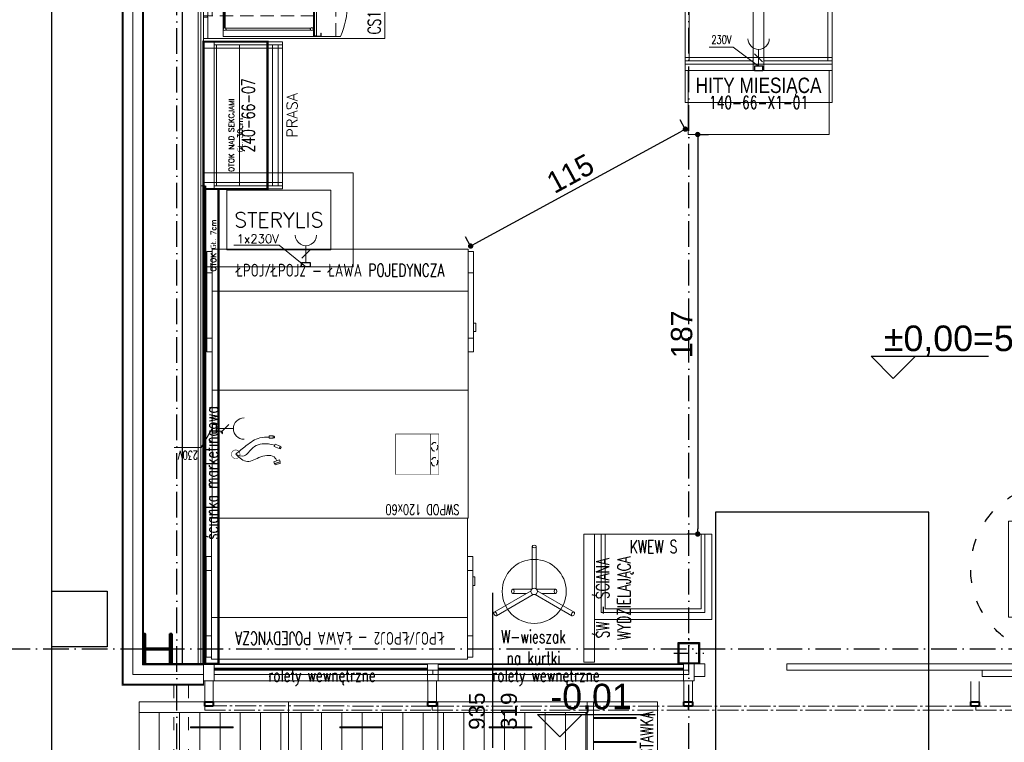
# Model space of a CAD drawing. Header units: metres. Extents: x 5541655 to 5588333, y 5589641 to 5627331.
# Tile 5 of 57: x 5584916 to 5585378, y 5625329 to 5625668. Entities that reach past the tile are written whole.
import ezdxf
from ezdxf.enums import TextEntityAlignment as Align

# ---------------------------------------------------------------- set-up
doc = ezdxf.new("R2010")
doc.units = ezdxf.units.M
doc.header["$MEASUREMENT"] = 0
for name, pattern in [('ACAD_ISO03W100', [30, 12, -18]), ('ACAD_ISO10W100', [18, 12, -3, 0, -3]), ('AM_DIN_G_W050', [13.75, 9.75, -1.5, 1, -1.5]), ('DASH', [0.75, 0.5, -0.25]), ('DASHED', [19.05, 12.7, -6.35]), ('Kropki i Kreski', [6.702778, 3.527778, -1.763889, 0, -1.411111])]:
    doc.linetypes.add(name, pattern=pattern)
doc.layers.get('0').update_dxf_attribs({"linetype": 'CONTINUOUS', "lineweight": 18})
doc.layers.get('Defpoints').update_dxf_attribs({"linetype": 'CONTINUOUS'})
for name, color, linetype in [('2D- Siatka Modularna', 7, 'ACAD_ISO10W100'), ('Budowlane - Chodnik', 7, 'CONTINUOUS'), ('Budowlane - Sciany Wew', 7, 'CONTINUOUS'), ('Konstrukcja - Fundamenty', 7, 'CONTINUOUS'), ('struktura', 7, 'CONTINUOUS'), ('Wymiarowanie - Poziomy', 172, 'CONTINUOUS'), ('wypelnienia wielobokow', 7, 'CONTINUOUS'), ('znaczniki drzwi', 7, 'CONTINUOUS'), ('Ściany', 51, 'CONTINUOUS')]:
    doc.layers.add(name, color=color, linetype=linetype)
for name, color, linetype, lineweight in [('_E+E_ŻALUZJE', 34, 'AM_DIN_G_W050', 18), ('a___cienka___0.15', 10, 'CONTINUOUS', 15), ('a___ocieplenie', 214, 'BATTING', 5), ('drzwi', 30, 'CONTINUOUS', 20), ('Instalacje elektryczne', 1, 'CONTINUOUS', 20), ('Instalacje Wod-Kan', 92, 'CONTINUOUS', 35), ('MDCP', 7, 'CONTINUOUS', 18), ('MEBLE PKN', 150, 'CONTINUOUS', 20), ('WYMIARY WEW', 251, 'CONTINUOUS', 13)]:
    doc.layers.add(name, color=color, linetype=linetype, lineweight=lineweight)
doc.layers.add('a___przekrojowa___0.5', color=7, linetype='CONTINUOUS', lineweight=50, true_color=0x000000)
doc.layers.add('Otok szary', color=7, linetype='CONTINUOUS', true_color=0x7d7d7d)
doc.styles.add('cebart', font='isocpeur.ttf', dxfattribs={"width": 0.7, "oblique": 15, "height": 10})
doc.styles.add('GENERATED_STYLE_2', font='arial.ttf')
doc.styles.add('JACEK_07', font='SIMPLEX.SHX', dxfattribs={"width": 0.7})
doc.styles.add('PL_D50', font='GOTHIC.TTF', dxfattribs={"height": 10})
doc.styles.add('RomanS', font='romans.shx')
doc.styles.get("Standard").update_dxf_attribs({"font": 'simplex.shx'})
doc.linetypes.add('BATTING', pattern='A,0.0001,-0.1,[134,ltypeshp.shx,S=0.1,R=0,X=-0.1,Y=0],-0.2,[134,ltypeshp.shx,S=0.1,R=180,X=0.1,Y=0],-0.1', length=0.4001)
doc.dimstyles.new('PLANCO D50', dxfattribs={"dimscale": 0.5, "dimtxt": 10, "dimasz": 5, "dimexe": 10, "dimexo": 15, "dimgap": 5, "dimtad": 1, "dimdec": 0, "dimrnd": 0.5, "dimzin": 12, "dimtxsty": 'PL_D50', "dimblk": 'DOT', "dimcen": 1.25, "dimadec": 0, "dimazin": 0, "dimtfac": 1, "dimtdec": 0, "dimtmove": 1, "dimatfit": 3, "dimldrblk": 'DOT', "dimfxl": 10, "dimfxlon": 1, "dimarcsym": 0})

# ---------------------------------------------------------------- blocks, each defined once
blk = doc.blocks.new('ENP700')
h = blk.add_hatch()
h.set_pattern_fill('ANSI31', color=256, scale=3, angle=225, style=0)
h.set_pattern_definition([(270, (-26577.043, -10404.258), (9.525, -2e-15), [])])
h.paths.add_polyline_path([(70, -57.23), (70, -4.93), (0, -4.93), (0, -57.23)])
for p, q in [((0, -5), (70, -5)), ((0, -57.3), (70, -57.3))]:
    blk.add_line(p, q)
for points in [[(0, -60), (70, -60), (70, 0), (0, 0)], [(24.2, -12.27), (44.2, -12.27), (44.2, -11.77), (24.2, -11.77)]]:
    blk.add_lwpolyline(points, close=True)
at = {"color": 242, "insert": (57.54, -52.21, 0), "char_height": 6, "width": 78.7969, "attachment_point": 5, "style": 'JACEK_07'}
blk.add_mtext('ENP700', dxfattribs=at)
blk = doc.blocks.new('*U284')
blk.add_blockref('ENP700', (0, 0))
blk = doc.blocks.new('dostawka')
blk.add_lwpolyline([(5089.48, 921.44), (5059.48, 921.44), (5059.48, 981.44), (5089.48, 981.44)])
for points in [[(5092.48, 981.44), (5089.48, 981.44), (5089.48, 921.44), (5092.48, 921.44)], [(5069.48, 972.72), (5089.48, 972.72), (5089.48, 972.22), (5069.48, 972.22)], [(5069.48, 961.98), (5089.48, 961.98), (5089.48, 961.48), (5069.48, 961.48)], [(5069.48, 951.23), (5089.48, 951.23), (5089.48, 950.73), (5069.48, 950.73)], [(5069.48, 940.49), (5089.48, 940.49), (5089.48, 939.99), (5069.48, 939.99)], [(5069.48, 929.26), (5089.48, 929.26), (5089.48, 928.76), (5069.48, 928.76)]]:
    blk.add_lwpolyline(points, close=True)
at = {"color": 242, "insert": (5064.45, 940.32, 0), "char_height": 6, "width": 78.7969, "attachment_point": 5, "rotation": 270, "style": 'JACEK_07'}
blk.add_mtext('DOSTAWKA', dxfattribs=at)
blk = doc.blocks.new('*U285')
at = {"linetype": 'Continuous'}
blk.add_blockref('dostawka', (-5092.48, -981.44), dxfattribs=at)
blk = doc.blocks.new('kubki-z g góry')
for points in [[(6.17, 0), (4.79, -5.28), (3.48, -5.28), (2.17, -5.28), (0.79, 0)], [(24.71, 0), (23.02, -11.36), (20.47, -11.36), (17.93, -11.36), (16.24, 0)], [(43.44, 0), (41.52, -12.86), (37.98, -12.86), (34.44, -12.86), (32.52, 0)]]:
    blk.add_lwpolyline(points)
blk = doc.blocks.new('gn-230')
at = {"layer": 'Instalacje elektryczne'}
for p, q in [((-4, 0), (-19.8, 0)), ((-15.65, -3.75), (-8.15, 3.75))]:
    blk.add_line(p, q, dxfattribs=at)
at = {"layer": 'Instalacje elektryczne', "lineweight": 30}
blk.add_lwpolyline([(-4, -4), (0, -4), (0, 4), (-4, 4)], close=True, dxfattribs=at)
at = {"layer": 'Instalacje elektryczne'}
blk.add_arc((-29.8, 0), 10, 270, 90, dxfattribs=at)
blk = doc.blocks.new('Woda_zimna')
blk.add_hatch(color=256).paths.add_polyline_path([(0, 3.75, -0.414214), (3.75, 0), (-3.75, 0, -0.414214)])
for p, q in [((0, -7.5), (0, 7.5)), ((7.5, 0), (-7.5, 0))]:
    blk.add_line(p, q)
blk.add_circle((0, 0), 3.75)
blk = doc.blocks.new('Odplyw_wody')
blk.add_hatch(color=256).paths.add_polyline_path([(0, 3.75, -1), (0, -3.75, -1)])
for p, q in [((0, -7.5), (0, 7.5)), ((7.5, 0), (-7.5, 0))]:
    blk.add_line(p, q)
blk.add_circle((0, 0), 3.75)
blk = doc.blocks.new('K-400')
at = {"layer": 'Instalacje elektryczne'}
h = blk.add_hatch(color=256, dxfattribs=at)
h.paths.add_polyline_path([(34.29, 29.72), (40.76, 40.76), (33.87, 33.87)])
h.paths.add_polyline_path([(40.76, 40.76), (29.72, 34.29), (33.87, 33.87)])
blk.add_hatch(color=256, dxfattribs=at).paths.add_polyline_path([(3.96, 0, 1), (-3.96, 0, 1)])
for p, q in [((0, 0), (40.76, 40.76)), ((40.76, 40.76), (29.72, 34.29)), ((40.76, 40.76), (34.29, 29.72)), ((19.83, 30.44), (19.83, 19.83)), ((23.56, 34.17), (23.56, 23.56)), ((29.72, 34.29), (33.87, 33.87)), ((34.29, 29.72), (33.87, 33.87)), ((8.65, 19.26), (8.65, 8.65)), ((12.38, 22.99), (12.38, 12.38)), ((16.11, 26.71), (16.11, 16.11))]:
    blk.add_line(p, q, dxfattribs=at)
blk.add_circle((0, 0), 3.96, dxfattribs=at)
at = {"layer": 'Instalacje elektryczne', "style": 'cebart', "oblique": 15, "width": 0.7}
blk.add_text('400V', height=8, rotation=225, dxfattribs=at).set_placement((30.91, 28.38))
blk = doc.blocks.new('FRANKE Spectra VETRO S V')
for p, q in [((0, 0), (30, 0)), ((0, -423), (0, 0)), ((30, -1.3), (30, 0)), ((30, 0), (38, 0)), ((38, 0), (262, 0)), ((38, 0), (38, -1.3)), ((262, -1.3), (262, 0)), ((262, 0), (270, 0)), ((270, 0), (300, 0)), ((270, 0), (270, -1.3)), ((300, 0), (300, -423)), ((30, -23.8), (30, -12.7)), ((38, -12.7), (38, -17.9)), ((259.5, -4.5), (40.5, -4.5)), ((40.5, -9.5), (259.5, -9.5)), ((262, -17.9), (262, -12.7)), ((270, -12.7), (270, -23.8)), ((16, -276), (16, -56)), ((104, -56), (104, -276)), ((106, -276), (106, -56)), ((194, -56), (194, -276)), ((196, -276), (196, -56)), ((284, -56), (284, -276)), ((82.2, -162.5), (37.8, -162.5)), ((37.8, -169.5), (82.2, -169.5)), ((172.2, -162.5), (127.8, -162.5)), ((127.8, -169.5), (172.2, -169.5)), ((262.2, -162.5), (217.8, -162.5)), ((217.8, -169.5), (262.2, -169.5)), ((30, -423), (30, -308.2)), ((38, -314.1), (38, -422.6)), ((262, -422.6), (262, -314.1)), ((270, -308.2), (270, -423)), ((30, -423), (0, -423)), ((0, -550), (0, -423)), ((0.1, -457), (0.1, -426)), ((1.6, -426), (1.6, -457)), ((2, -438), (2, -428)), ((2, -428), (30, -428)), ((30, -438), (2, -438)), ((5, -424.5), (3.1, -424.5)), ((3.1, -458.5), (8.7, -458.5)), ((8.7, -460), (3.1, -460)), ((5, -428), (5, -423)), ((8.7, -458.5), (10.6, -458.5)), ((8.7, -458.5), (8.7, -460)), ((10.6, -460), (8.7, -460)), ((15.1, -458.5), (10.6, -458.5)), ((10.6, -460), (10.6, -458.5)), ((10.6, -460), (15.1, -460)), ((15.1, -460), (15.1, -458.5)), ((80, -456.2), (80, -425.1)), ((220, -425.1), (220, -456.2)), ((300, -423), (270, -423)), ((270, -428), (298, -428)), ((298, -438), (270, -438)), ((295, -423), (295, -428)), ((298, -428), (298, -438)), ((300, -423), (300, -550)), ((30, -510.7), (30, -488.5)), ((48.5, -472.6), (48.5, -473.7)), ((48.5, -473.7), (251.4, -473.7)), ((48.5, -510.7), (48.5, -473.7)), ((251.4, -473.7), (251.4, -472.6)), ((251.4, -473.7), (251.4, -510.7)), ((270, -488.5), (270, -510.7)), ((6, -512.2), (7.5, -510.7)), ((7.5, -512.2), (6, -512.2)), ((6, -512.2), (6, -521.2)), ((6, -521.2), (7.5, -521.2)), ((7.5, -522.7), (6, -521.2)), ((7.5, -510.7), (7.5, -512.2)), ((292.5, -510.7), (7.5, -510.7)), ((7.5, -512.2), (292.5, -512.2)), ((7.5, -521.2), (7.5, -512.2)), ((7.5, -521.2), (7.5, -522.7)), ((292.5, -521.2), (7.5, -521.2)), ((7.5, -522.7), (292.5, -522.7)), ((292.5, -510.7), (294, -512.2)), ((292.5, -512.2), (292.5, -510.7)), ((294, -512.2), (292.5, -512.2)), ((292.5, -512.2), (292.5, -521.2)), ((294, -521.2), (292.5, -522.7)), ((292.5, -521.2), (294, -521.2)), ((292.5, -522.7), (292.5, -521.2)), ((294, -521.2), (294, -512.2))]:
    blk.add_line(p, q)
for centre in [(29.7, -478.7), (270.2, -478.7)]:
    blk.add_circle(centre, 9.8)
for centre, radius, start, end in [((60, -56), 44, 0, 180), ((34, -7), 7, 20.9248, 339.0752), ((34, -7), 7, 339.0752, 20.9248), ((150, -56), 44, 0, 180), ((240, -56), 44, 0, 180), ((266, -7), 7, 159.0752, 200.9248), ((266, -7), 7, 200.9248, 159.0752), ((60, -166), 22.5, 8.949, 171.051), ((60, -166), 22.5, 188.949, 351.051), ((150, -166), 22.5, 8.949, 171.051), ((150, -166), 22.5, 188.949, 351.051), ((240, -166), 22.5, 8.949, 171.051), ((240, -166), 22.5, 188.949, 351.051), ((60, -276), 44, 180, 0), ((150, -276), 44, 180, 0), ((240, -276), 44, 180, 0), ((150, -628.4), 230, 66.8311, 113.1689), ((150, -628.4), 225, 66.8311, 113.1689), ((150, -628.4), 215, 66.8311, 113.1689), ((3.1, -426), 3, 90, 180), ((3.1, -457), 3, 180, 270), ((3.1, -426), 1.5, 90, 180), ((3.1, -457), 1.5, 180, 270), ((30, -348), 80, 270, 293.1689), ((30, -348), 75, 270, 276.1232), ((30, -348), 90, 270, 293.1689), ((150, -628.4), 197.4, 110.7717, 126.36), ((30, -348), 75, 276.1232, 293.1689), ((150, -628.4), 197.4, 53.64, 69.2283), ((270, -348), 90, 246.8311, 270), ((270, -348), 80, 246.8311, 270), ((270, -348), 75, 246.8311, 263.8768), ((270, -348), 75, 263.8768, 270), ((29.7, -478.7), 11.8, 64.3869, 271.2192), ((29.7, -478.7), 10.9, 66.7028, 271.3087), ((150, -214.4), 367.6, 245.9148, 294.0852)]:
    blk.add_arc(centre, radius, start, end)
blk.add_open_spline([(48.5, -472.6), (53.3, -469.5), (58.3, -466.6), (69.2, -460.8), (75.3, -458.1), (87.5, -453.2), (93.7, -451.1), (106.1, -447.7), (112.4, -446.2), (125.2, -444), (131.8, -443.3), (151.7, -442), (165.2, -442.6), (191.7, -446.7), (204.7, -450.2), (223.1, -457.4), (229.1, -460.1), (240.6, -466), (246.2, -469.2), (251.4, -472.6)], degree=3, knots=[41.807527, 41.807527, 41.807527, 41.807527, 43.46432, 43.46432, 45.408669, 45.408669, 47.353018, 47.353018, 49.266227, 49.266227, 51.179436, 51.179436, 55.005855, 55.005855, 58.832274, 58.832274, 60.745484, 60.745484, 62.658693, 62.658693, 62.658693, 62.658693])
blk = doc.blocks.new('lodówka na mleko franke')
for p, q in [((0, 0), (3, 0)), ((0, -42.3), (0, 0)), ((3, -0.13), (3, 0)), ((3, 0), (3.8, 0)), ((3.8, 0), (26.2, 0)), ((3.8, 0), (3.8, -0.13)), ((26.2, -0.13), (26.2, 0)), ((26.2, 0), (27, 0)), ((27, 0), (30, 0)), ((27, 0), (27, -0.13)), ((30, 0), (30, -42.3)), ((3, -40.98), (3, -1.27)), ((3.8, -1.27), (3.8, -40.98)), ((25.95, -0.45), (4.05, -0.45)), ((4.05, -0.95), (25.95, -0.95)), ((26.2, -40.98), (26.2, -1.27)), ((27, -1.27), (27, -40.98)), ((30.01, -42.3), (0, -42.3)), ((0, -55), (0, -42.3)), ((0.01, -45.7), (0.01, -42.6)), ((0.16, -42.6), (0.16, -45.7)), ((0.2, -43.8), (0.2, -42.8)), ((0.5, -42.45), (0.31, -42.45)), ((0.31, -45.85), (0.87, -45.85)), ((0.87, -46), (0.31, -46)), ((0.5, -42.8), (0.5, -42.3)), ((0.87, -45.85), (1.06, -45.85)), ((0.87, -45.85), (0.87, -46)), ((1.06, -46), (0.87, -46)), ((1.51, -45.85), (1.06, -45.85)), ((1.06, -46), (1.06, -45.85)), ((1.06, -46), (1.51, -46)), ((1.51, -46), (1.51, -45.85)), ((30, -42.3), (30, -55))]:
    blk.add_line(p, q)
for points in [[(30.2, -42.8), (0, -42.8)], [(30.2, -43.8), (0, -43.8)]]:
    blk.add_lwpolyline(points)
for centre in [(3.4, -41.55), (26.6, -41.55)]:
    blk.add_circle(centre, 0.7)
for centre, radius, start, end in [((3.4, -0.7), 0.7, 20.9248, 339.0752), ((3.4, -0.7), 0.7, 339.0752, 20.9248), ((26.6, -0.7), 0.7, 159.0752, 200.9248), ((26.6, -0.7), 0.7, 200.9248, 159.0752), ((0.31, -42.6), 0.3, 90, 180), ((0.31, -45.7), 0.3, 180, 270), ((0.31, -42.6), 0.15, 90, 180), ((0.31, -45.7), 0.15, 180, 270), ((15, -21.44), 36.76, 245.9148, 294.0852)]:
    blk.add_arc(centre, radius, start, end)
blk = doc.blocks.new('ekspozytor- pokrywki i cukier')
for points in [[(5, 11), (5, 0), (-10, 0), (-10, 11)], [(5, 0), (5, -10), (-10, -10), (-10, 0)]]:
    blk.add_lwpolyline(points, close=True)
for points in [[(4, 0), (4, -10)], [(-9.75, -3.25), (-9.75, -0.25), (-6.75, -0.25), (-6.75, -0.5), (-9.5, -0.5), (-9.5, -3.25), (-9.75, -3.25)], [(-0.25, -3.25), (-0.25, -0.25), (-3.25, -0.25), (-3.25, -0.5), (-0.5, -0.5), (-0.5, -3.25), (-0.25, -3.25)], [(-9.75, -6.75), (-9.75, -9.75), (-6.75, -9.75), (-6.75, -9.5), (-9.5, -9.5), (-9.5, -6.75), (-9.75, -6.75)], [(-0.25, -6.75), (-0.25, -9.75), (-3.25, -9.75), (-3.25, -9.5), (-0.5, -9.5), (-0.5, -6.75), (-0.25, -6.75)]]:
    blk.add_lwpolyline(points)
blk = doc.blocks.new('witryna A')
blk.add_lwpolyline([(-5, 0), (30, 0), (30, -36), (-5, -36)], close=True)
for points in [[(-4, -21), (-4, -1), (29, -1), (29, -21)], [(-5, -21), (-5, -22), (30, -22), (30, -21)], [(29, -21), (-4, -21)], [(-4, -28), (-4, -22)], [(29, -22), (29, -28)], [(-5, -28), (-5, -29), (30, -29), (30, -28)], [(29, -28), (-4, -28)], [(29, -29), (29, -35), (-4, -35), (-4, -29)]]:
    blk.add_lwpolyline(points)
blk = doc.blocks.new('*U267')
for points in [[(0, 0), (150, 0)], [(10, -2), (10.2, -2), (10.2, -1.8), (10.5, -1.8), (10.5, -2), (10.5, -2), (10.7, -2), (10.7, 0), (10, 0), (10, -2)], [(69.3, -2), (69.5, -2), (69.5, -1.8), (69.8, -1.8), (69.8, -2), (69.8, -2), (70, -2), (70, 0), (69.3, 0), (69.3, -2)], [(80, -2), (80.2, -2), (80.2, -1.8), (80.5, -1.8), (80.5, -2), (80.5, -2), (80.7, -2), (80.7, 0), (80, 0), (80, -2)], [(139.3, -2), (139.5, -2), (139.5, -1.8), (139.8, -1.8), (139.8, -2), (139.8, -2), (140, -2), (140, 0), (139.3, 0), (139.3, -2)], [(0, -2), (9.3, -2)], [(140, -2), (150, -2), (150, -85), (0, -85), (0, -2), (10, -2)], [(10.7, -2), (69.3, -2)], [(10.7, -2), (69.3, -2)], [(70, -2), (80, -2)], [(80.7, -2), (139.3, -2)], [(80.7, -2), (139.3, -2)]]:
    blk.add_lwpolyline(points)
at = {"linetype": 'DASHED', "ltscale": 0.5}
blk.add_lwpolyline([(0, 0), (150, 0), (150, -62), (0, -62)], close=True, dxfattribs=at)
for points in [[(10.7, -2), (10.7, -4), (69.3, -4), (69.3, -2)], [(80.7, -2), (80.7, -4), (139.3, -4), (139.3, -2)], [(88, -16.2), (108, -16.2), (108, -31.4), (88, -31.4)]]:
    blk.add_lwpolyline(points, close=True)
at = {"color": 253, "linetype": 'DASHED', "ltscale": 0.5, "true_color": 0x9e9e9e}
for points in [[(10.7, -4), (69.3, -4), (69.3, -52.03), (10.7, -52.03)], [(80.7, -4), (139.3, -4), (139.3, -52.03), (80.7, -52.03)]]:
    blk.add_lwpolyline(points, close=True, dxfattribs=at)
blk.add_lwpolyline([(63.64, -46.29), (63.64, -40.29, -0.414214), (65.64, -38.29), (78.64, -38.29, -0.414214), (80.64, -40.29), (80.64, -52.29, -0.414215), (78.64, -54.29), (65.64, -54.29, -0.414217), (63.64, -52.29, 0.000006), (63.64, -46.29)], format="xyb")
blk.add_lwpolyline([(65.24, -46.29), (65.24, -40.29, -0.414214), (65.64, -39.89), (78.64, -39.89, -0.414214), (79.04, -40.29), (79.04, -52.29, -0.414214), (78.64, -52.69), (65.64, -52.69, -0.414217), (65.24, -52.29, 0.000006)], format="xyb", close=True)
for radius in [6.8, 5.5, 1]:
    blk.add_circle((113, -69.8), radius)
at = {"layer": 'Instalacje elektryczne'}
for points in [[(20, 0), (26.25, 10.83), (47.42, 10.83)], [(69.3, 0), (75.55, 10.83), (96.72, 10.83)], [(120, 0), (126.25, 10.83), (147.42, 10.83)]]:
    blk.add_lwpolyline(points, dxfattribs=at)
for name, p in [('lodówka na mleko franke', (1, -9.2)), ('witryna A', (116, -9.2)), ('kubki-z g góry', (18.53, -85))]:
    blk.add_blockref(name, p)
at = {"xscale": 0.1, "yscale": 0.1, "zscale": 0.1}
blk.add_blockref('FRANKE Spectra VETRO S V', (31, -9.2), dxfattribs=at)
at = {"xscale": -1, "rotation": 270.0000000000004}
blk.add_blockref('ekspozytor- pokrywki i cukier', (74.39, -21.2), dxfattribs=at)
at = {"layer": 'Instalacje elektryczne', "xscale": 0.5, "yscale": 0.5, "zscale": 0.5}
for name, p, rotation in [('gn-230', (20, 0), 90), ('K-400', (69.3, 0), 180), ('gn-230', (120, 0), 90)]:
    blk.add_blockref(name, p, dxfattribs=dict(at, rotation=rotation))
at = {"layer": 'Instalacje Wod-Kan'}
for name, p in [('Odplyw_wody', (34, 0)), ('Woda_zimna', (44, 0))]:
    blk.add_blockref(name, p, dxfattribs=at)
at = {"color": 7, "insert": (152, -83), "char_height": 6, "width": 150, "attachment_point": 9, "style": 'JACEK_07'}
blk.add_mtext('\\pxql;CS150 BW', dxfattribs=at)
at = {"layer": 'Instalacje elektryczne', "char_height": 4, "width": 32.4538, "attachment_point": 1}
for s, insert in [('3x230V\\PH=30cm', (27.36, 16.39)), ('H=20cm', (76.66, 16.39)), ('3x230V\\PH=30cm', (127.36, 16.39))]:
    blk.add_mtext(s, dxfattribs=dict(at, insert=insert))
blk = doc.blocks.new('KIERUNEK POLSKA')
for p, q in [((-16, 22.5), (-16, 32.5)), ((-8, 22.5), (-8, 32.5)), ((0, 22.5), (0, 32.5)), ((8, 22.5), (8, 32.5)), ((16, 22.5), (16, 32.5)), ((-16, -22.5), (-16, -32.5)), ((-8, -22.5), (-8, -32.5)), ((0, -22.5), (0, -32.5)), ((8, -22.5), (8, -32.5)), ((16, -22.5), (16, -32.5))]:
    blk.add_line(p, q)
blk.add_lwpolyline([(-22.5, 22.5), (-22.5, -22.5), (22.5, -22.5), (22.5, 22.5)], close=True)
at = {"layer": 'Defpoints', "linetype": 'ACAD_ISO03W100', "ltscale": 0.5}
blk.add_circle((0, 0), 40.22, dxfattribs=at)
at = {"insert": (0, 0), "char_height": 6, "width": 59.7, "attachment_point": 5, "style": 'RomanS'}
blk.add_mtext('\\pxqc;KIERUNEK\\PPOLSKA\\P45x45', dxfattribs=at)
blk = doc.blocks.new('240-66-07')
for p, q in [((0, -1.15), (66, -1.15)), ((0, -11.88), (66, -11.88)), ((0, -27.26), (66, -27.26))]:
    blk.add_line(p, q)
for points in [[(64.5, 5), (64.5, -32), (67.5, -32), (67.5, 5), (64.5, 5)], [(67.5, 5), (64.5, 5), (64.5, 0), (67.5, 0)], [(0, 0), (66, 0), (66, -30), (0, -30)]]:
    blk.add_lwpolyline(points, close=True)
blk.add_lwpolyline([(0, 0), (66, 0), (66, -32), (0, -32), (0, 0)])
at = {"color": 7, "insert": (33, -16), "char_height": 6, "width": 66, "attachment_point": 5, "style": 'JACEK_07'}
blk.add_mtext('240-66-07', dxfattribs=at)
at = {"style": 'RomanS'}
blk.add_attdef('KATEGORIA', text='', height=5, dxfattribs=at).set_placement((33, -34), align=Align.TOP_CENTER)
blk = doc.blocks.new('*U395')
blk.add_lwpolyline([(-1.5, 0), (-1.5, -37), (1.5, -37), (1.5, 0), (-1.5, 0), (-1.5, -5), (1.5, -5)])
ref = blk.add_blockref('240-66-07', (0, -5))
ref.add_attrib('KATEGORIA', 'PRASA', dxfattribs={"color": 7, "height": 5, "style": 'RomanS'}).set_placement((33, -39), align=Align.TOP_CENTER)
blk = doc.blocks.new('Gondole 66I99')
for points in [[(0, -2.5), (0, 34.5), (3, 34.5), (3, -2.5), (0, -2.5)], [(1.5, 32.5), (100.5, 32.5), (100.5, 2.5), (1.5, 2.5)], [(99, -2.5), (99, 34.5), (102, 34.5), (102, -2.5), (99, -2.5)], [(0, 2.5), (0, -34.5), (3, -34.5), (3, 2.5), (0, 2.5)], [(0, 2.5), (3, 2.5), (3, -2.5), (0, -2.5)], [(99, 2.5), (99, -34.5), (102, -34.5), (102, 2.5), (99, 2.5)], [(99, 2.5), (102, 2.5), (102, -2.5), (99, -2.5)], [(1.5, -2.5), (100.5, -2.5), (100.5, -32.5), (1.5, -32.5)]]:
    blk.add_lwpolyline(points, close=True)
for points in [[(1.5, 2.5), (100.5, 2.5), (100.5, 34.5), (1.5, 34.5), (1.5, 2.5)], [(1.5, -2.5), (100.5, -2.5), (100.5, -34.5), (1.5, -34.5), (1.5, -2.5)]]:
    blk.add_lwpolyline(points)
at = {"color": 7, "insert": (51, 9), "char_height": 6, "width": 102, "attachment_point": 5, "style": 'JACEK_07'}
blk.add_mtext('140-99x2-01', dxfattribs=at)
blk = doc.blocks.new('*U175')
for points in [[(0, -2.5), (0, 34.5), (3, 34.5), (3, -2.5), (0, -2.5)], [(1.5, 32.5), (100.5, 32.5), (100.5, 2.5), (1.5, 2.5)], [(99, -2.5), (99, 34.5), (102, 34.5), (102, -2.5), (99, -2.5)], [(0, 2.5), (0, -34.5), (3, -34.5), (3, 2.5), (0, 2.5)], [(0, 2.5), (3, 2.5), (3, -2.5), (0, -2.5)], [(99, 2.5), (99, -34.5), (102, -34.5), (102, 2.5), (99, 2.5)], [(99, 2.5), (102, 2.5), (102, -2.5), (99, -2.5)], [(1.5, -2.5), (100.5, -2.5), (100.5, -32.5), (1.5, -32.5)]]:
    blk.add_lwpolyline(points, close=True)
for points in [[(1.5, 2.5), (100.5, 2.5), (100.5, 34.5), (1.5, 34.5), (1.5, 2.5)], [(1.5, -2.5), (100.5, -2.5), (100.5, -34.5), (1.5, -34.5), (1.5, -2.5)]]:
    blk.add_lwpolyline(points)
at = {"color": 1}
blk.add_lwpolyline([(51, -4.5), (62.94, -13.4), (74.22, -13.4)], dxfattribs=at)
at = {"color": 1, "xscale": 0.5, "yscale": 0.5, "zscale": 0.5, "rotation": 90}
blk.add_blockref('gn-230', (51, -2.5), dxfattribs=at)
at = {"color": 7, "insert": (51, 9), "char_height": 6, "width": 102, "attachment_point": 5, "style": 'JACEK_07'}
blk.add_mtext('140-99x2-01', dxfattribs=at)
at = {"color": 1, "insert": (64.05, -7.85), "char_height": 4, "width": 32.4538, "attachment_point": 1, "style": 'RomanS'}
blk.add_mtext('{\\W0.7;230V}', dxfattribs=at)
blk = doc.blocks.new('Hity Miesiąca')
at = {"color": 1}
blk.add_lwpolyline([(0, 2), (-11.94, 10.9), (-23.22, 10.9)], dxfattribs=at)
at = {"layer": 'MEBLE PKN', "color": 242}
blk.add_lwpolyline([(-34.5, 0), (-34.5, -15), (34.5, -15), (34.5, 0)], close=True, dxfattribs=at)
at = {"color": 1, "xscale": 0.5, "yscale": 0.5, "zscale": 0.5, "rotation": 270}
blk.add_blockref('gn-230', (0, 0), dxfattribs=at)
at = {"color": 1, "insert": (-22.12, 16.46), "char_height": 4, "width": 32.4538, "attachment_point": 1, "style": 'RomanS'}
blk.add_mtext('{\\W0.7;230V}', dxfattribs=at)
at = {"layer": 'MEBLE PKN', "color": 242, "insert": (-32.07, -3.37), "char_height": 7.2, "width": 64.08, "attachment_point": 1, "style": 'RomanS'}
blk.add_mtext('\\pxqc;{\\fArial|b0|i0|c238|p34;\\W0.8;HITY MIESIĄCA}', dxfattribs=at)
blk = doc.blocks.new('_Dot')
at = {"color": 0, "linetype": 'ByBlock', "lineweight": -2}
blk.add_line((-0.5, 0), (-1, 0), dxfattribs=at)
at = {"color": 0, "linetype": 'ByBlock', "const_width": 0.5}
blk.add_lwpolyline([(-0.25, 0, 1), (0.25, 0, 1)], format="xyb", close=True, dxfattribs=at)
blk = doc.blocks.new('*D452')
at = {"layer": 'Defpoints', "color": 0}
for p in [(5585229.53, 5625614.29), (5585233.98, 5625427.08), (5585235.55, 5625427.08)]:
    blk.add_point(p, dxfattribs=at)
at = {"layer": 'WYMIARY WEW', "color": 0, "lineweight": -2}
for p, q in [((5585233.98, 5625614.29), (5585238.98, 5625614.29)), ((5585233.98, 5625611.79), (5585233.98, 5625429.58)), ((5585233.98, 5625427.08), (5585228.98, 5625427.08))]:
    blk.add_line(p, q, dxfattribs=at)
at = {"layer": 'WYMIARY WEW', "color": 0, "lineweight": -2, "xscale": 2.5, "yscale": 2.5, "zscale": 2.5}
for p, rotation in [((5585233.98, 5625614.29), 90), ((5585233.98, 5625427.08), 270)]:
    blk.add_blockref('_Dot', p, dxfattribs=dict(at, rotation=rotation))
at = {"layer": 'WYMIARY WEW', "color": 0, "insert": (5585226.48, 5625520.69), "char_height": 10, "attachment_point": 5, "rotation": 90, "style": 'PL_D50'}
blk.add_mtext('187', dxfattribs=at)
blk = doc.blocks.new('*U197')
blk.add_lwpolyline([(-89.45, 0), (134.55, 0), (134.55, -2), (-89.45, -2)], close=True)
at = {"color": 6, "true_color": 0xff29ff, "const_width": 1}
blk.add_lwpolyline([(-89.45, -2), (134.55, -2)], dxfattribs=at)
at = {"color": 7, "insert": (0, -6.05), "char_height": 6, "attachment_point": 5, "style": 'JACEK_07'}
blk.add_mtext('ścianka marketingowa', dxfattribs=at)
blk = doc.blocks.new('*D457')
at = {"layer": 'Defpoints', "color": 0}
for p in [(5585228.17, 5625616.79), (5585229.53, 5625614.29), (5585128.89, 5625559.5)]:
    blk.add_point(p, dxfattribs=at)
at = {"layer": 'WYMIARY WEW', "color": 0, "lineweight": -2}
for p, q in [((5585228.17, 5625616.79), (5585225.78, 5625621.18)), ((5585129.72, 5625563.19), (5585225.97, 5625615.59)), ((5585127.53, 5625562), (5585125.14, 5625566.39))]:
    blk.add_line(p, q, dxfattribs=at)
at = {"layer": 'WYMIARY WEW', "color": 0, "lineweight": -2, "xscale": 2.5, "yscale": 2.5, "zscale": 2.5}
for p, rotation in [((5585228.17, 5625616.79), 28.56292266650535), ((5585127.53, 5625562), 208.5629226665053)]:
    blk.add_blockref('_Dot', p, dxfattribs=dict(at, rotation=rotation))
at = {"layer": 'WYMIARY WEW', "color": 0, "insert": (5585174.26, 5625595.98), "char_height": 10, "attachment_point": 5, "rotation": 28.5629, "style": 'PL_D50'}
blk.add_mtext('115', dxfattribs=at)
blk = doc.blocks.new('*U174')
for points in [[(-3, 33), (-3, -33), (-33, -33), (-33, 33)], [(-3, 34.5), (-3, -34.5), (0, -34.5), (0, 34.5)], [(0, -2.5), (-3, -2.5), (-3, 2.5), (0, 2.5)]]:
    blk.add_lwpolyline(points, close=True)
at = {"color": 7, "insert": (-18, 0), "char_height": 6, "width": 66, "attachment_point": 5, "rotation": 270, "style": 'JACEK_07'}
blk.add_mtext('140-66-X1-01', dxfattribs=at)
blk = doc.blocks.new('*U210')
for points in [[(-1, 1.12), (-1, 21.04)], [(1, 21.04), (1, 1.12)], [(-18.72, -9.65), (-1.47, 0.31)], [(-10, 1), (-1.12, 1)], [(10, 1), (1.12, 1)], [(18.72, -9.65), (1.47, 0.31)], [(-0.47, -1.43), (-17.72, -11.39)], [(-3.73, -1), (-10, -1)], [(0.47, -1.43), (17.72, -11.39)], [(3.73, -1), (10, -1)]]:
    blk.add_lwpolyline(points)
for radius in [15, 1.5]:
    blk.add_circle((0, 0), radius)
at = {"extrusion": (0, 0, -1)}
for centre, major_axis in [((0, 21.04), (1, 0)), ((-10, 0), (0, 1)), ((-18.22, -10.52), (-0.5, 0.866))]:
    blk.add_ellipse(centre, major_axis=major_axis, ratio=0.606602, dxfattribs=at)
for centre, major_axis in [((10, 0), (0, 1)), ((18.22, -10.52), (0.5, 0.866))]:
    blk.add_ellipse(centre, major_axis=major_axis, ratio=0.606602)
at = {"color": 7, "insert": (-0.35, -26.21), "char_height": 6, "width": 89.5616, "attachment_point": 5, "style": 'JACEK_07'}
blk.add_mtext('W-wieszak \\Pna kurtki', dxfattribs=at)
blk = doc.blocks.new('Sterylis_30.11')
at = {"color": 1, "true_color": 0xff0000}
for points in [[(70.18, 0), (0, 0), (0, 44), (70.18, 44)], [(10.92, 36), (59.68, 36), (59.68, 8), (10.92, 8)]]:
    blk.add_lwpolyline(points, close=True, dxfattribs=at)
at = {"layer": 'Instalacje elektryczne'}
blk.add_lwpolyline([(48.01, 0), (35.4, 10.14), (14.24, 10.14)], dxfattribs=at)
at = {"layer": 'Instalacje elektryczne', "xscale": -0.5, "yscale": 0.5, "zscale": 0.5, "rotation": 89.9999999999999}
blk.add_blockref('gn-230', (48.01, 0), dxfattribs=at)
at = {"insert": (35.3, 22), "char_height": 7, "width": 48.7583, "attachment_point": 5}
blk.add_mtext('STERYLIS', dxfattribs=at)
at = {"layer": 'Instalacje elektryczne', "insert": (35.29, 15.15), "char_height": 4, "width": 18.5239, "attachment_point": 3, "style": 'JACEK_07'}
blk.add_mtext('{\\W1;1x230V}', dxfattribs=at)
blk = doc.blocks.new('*U72')
for points in [[(55, 0), (0, 0), (0, 40), (55, 40)], [(51.8, 3.2), (3.2, 3.2), (3.2, 40), (51.8, 40)], [(50, 5), (5, 5), (5, 40), (50, 40)]]:
    blk.add_lwpolyline(points, close=True)
at = {"color": 7, "insert": (27.75, 34.07), "char_height": 6, "width": 145, "attachment_point": 5, "style": 'JACEK_07'}
blk.add_mtext('KWEW S', dxfattribs=at)
blk = doc.blocks.new('*U82')
for p, q in [((0, 0), (0, -66.05)), ((120, 0), (0, 0)), ((120, 0), (120, -66.05)), ((-2.5, -1), (0, -1)), ((-2.5, -1), (-2.5, -6.35)), ((122.5, -1), (120, -1)), ((122.5, -1), (120, -1)), ((122.5, -1), (122.5, -6.35)), ((-2.5, -48.08), (-2.5, -6.35)), ((122.5, -48.08), (122.5, -6.35)), ((-2.5, -11), (0, -11)), ((122.5, -11), (120, -11)), ((0, -19.63), (120, -19.63)), ((-3.5, -34.59), (-2.5, -34.59)), ((-2.5, -34.59), (-3.5, -34.59)), ((-3.5, -34.59), (-3.5, -38.56)), ((123.5, -34.59), (122.5, -34.59)), ((122.5, -34.59), (123.5, -34.59)), ((123.5, -34.59), (123.5, -38.56)), ((-3.5, -38.56), (-2.5, -38.56)), ((123.5, -38.56), (122.5, -38.56)), ((-2.5, -41.59), (0, -41.59)), ((0, -41.59), (-2.5, -41.59)), ((122.5, -41.59), (120, -41.59)), ((120, -41.59), (122.5, -41.59)), ((-2.5, -48.08), (0, -48.08)), ((122.5, -48.08), (120, -48.08)), ((120, -66.05), (0, -66.05))]:
    blk.add_line(p, q)
at = {"color": 7, "insert": (60, -9.81), "char_height": 6, "width": 120, "attachment_point": 5, "style": 'JACEK_07'}
blk.add_mtext('ŁPOJ/ŁPOJ2 - ŁAWA POJEDYNCZA', dxfattribs=at)
blk = doc.blocks.new('Przelotka_w blacie')
at = {"ltscale": 0.5}
for points in [[(-18.32, 4.37), (-18.52, 4.99), (-20.93, 4.18), (-20.72, 3.57)], [(-18.17, 4.42), (-17.89, 3.57), (-20.59, 2.67), (-20.87, 3.52)], [(-20.47, -2.84), (-21.07, -2.59), (-21.39, -3.35), (-20.79, -3.6)], [(-20.41, -2.7), (-18.09, -3.67), (-18.52, -4.72), (-20.85, -3.75)], [(-17.51, -7.5), (-15.64, -7.5), (-15.64, -8.63), (-17.51, -8.63)]]:
    blk.add_lwpolyline(points, close=True, dxfattribs=at)
at = {"const_width": 0.25}
blk.add_lwpolyline([(2, 0, -1), (-2, 0, -1), (2, 0, 0.267949)], format="xyb", dxfattribs=at)
at = {"ltscale": 0.5}
blk.add_lwpolyline([(-17.51, -7.65), (-17.94, -7.65, 0.414214), (-18.16, -7.87), (-18.16, -8.25, 0.414214), (-17.94, -8.47), (-17.51, -8.47)], format="xyb", dxfattribs=at)
for points in [[(0, 0), (-5.5, 3.39), (-11.77, 1.2), (-18.55, 1.77), (-19.24, 3.12)], [(0, 0), (-4, 0.72), (-8.05, -3.06), (-15.31, -4.83), (-18.31, -4.2)], [(0, 0), (-4.96, -4.05), (-11.35, -7.7), (-15.64, -8.06)]]:
    blk.add_spline(points, degree=3)
blk = doc.blocks.new('Puszka_ladowarki')
at = {"linetype": 'DASH', "ltscale": 5, "const_width": 0.25}
blk.add_lwpolyline([(-20.21, 9.5), (0, 9.5), (0, -9.5), (-20.21, -9.5), (-20.21, 9.5), (-16.21, 9.5), (-16.21, -9.5)], dxfattribs=at)
at = {"linetype": 'DASH', "ltscale": 5}
for centre in [(-18.21, 3.5), (-18.21, -3.5)]:
    blk.add_ellipse(centre, major_axis=(0, 2), ratio=0.75, dxfattribs=at)
blk = doc.blocks.new('*U92')
blk.add_lwpolyline([(0, 0), (120, 0), (120, -60), (0, -60)], close=True)
at = {"color": 1}
blk.add_lwpolyline([(120, -42.02), (125.14, -33.11), (137.89, -33.11)], dxfattribs=at)
for name, p in [('Puszka_ladowarki', (34, -30)), ('Przelotka_w blacie', (109, -30))]:
    blk.add_blockref(name, p)
at = {"color": 1, "xscale": 0.5, "yscale": 0.5, "zscale": 0.5}
blk.add_blockref('gn-230', (120, -42.02), dxfattribs=at)
at = {"color": 7, "insert": (21.45, -4.05), "char_height": 4.8, "width": 41.836, "attachment_point": 5, "style": 'JACEK_07'}
blk.add_mtext('SWPOD 120x60', dxfattribs=at)
at = {"color": 1, "insert": (126.69, -27.56), "char_height": 4, "width": 32.4538, "attachment_point": 1, "style": 'RomanS'}
blk.add_mtext('{\\W0.7;230V}', dxfattribs=at)
blk = doc.blocks.new('*U102')
blk.add_lwpolyline([(0, 60), (0, 0), (5, 0), (5, 60), (0, 60)])
at = {"color": 7, "insert": (14.58, 30), "char_height": 6, "width": 60, "attachment_point": 5, "rotation": 90, "style": 'JACEK_07'}
blk.add_mtext('ŚW - ŚCIANA WYDZIELAJĄCA', dxfattribs=at)
blk = doc.blocks.new('*U154')
at = {"linetype": 'DASHED', "const_width": 1}
blk.add_lwpolyline([(-25.21, 0), (43.79, 0), (43.79, -30), (-25.21, -30)], close=True, dxfattribs=at)
at = {"insert": (0, -15.12), "char_height": 2.5, "width": 50, "attachment_point": 5, "style": 'RomanS'}
blk.add_mtext('OTOK NAD SEKCJAMI \\PGŁ. 30cm', dxfattribs=at)
blk = doc.blocks.new('*U159')
at = {"linetype": 'DASHED', "const_width": 1}
blk.add_lwpolyline([(-196, 0), (26.5, 0), (26.5, -7), (-196, -7)], close=True, dxfattribs=at)
at = {"insert": (0, -4.62), "char_height": 2.5, "width": 50, "attachment_point": 5, "style": 'RomanS'}
blk.add_mtext('OTOK GŁ. 7cm', dxfattribs=at)
blk = doc.blocks.new('*U542')
blk.add_lwpolyline([(25315.52, 17951.64), (25415.52, 17951.64), (25415.52, 17949.64), (25315.52, 17949.64)], close=True)
at = {"color": 6, "true_color": 0xff29ff, "const_width": 1}
blk.add_lwpolyline([(25315.52, 17949.64), (25415.52, 17949.64)], dxfattribs=at)
at = {"color": 7, "insert": (25366.04, 17945.59), "char_height": 6, "attachment_point": 5, "style": 'JACEK_07'}
blk.add_mtext('rolety wewnętrzne', dxfattribs=at)
blk = doc.blocks.new('*U543')
blk.add_lwpolyline([(25315.52, 17951.64), (25430.52, 17951.64), (25430.52, 17949.64), (25315.52, 17949.64)], close=True)
at = {"color": 6, "true_color": 0xff29ff, "const_width": 1}
blk.add_lwpolyline([(25315.52, 17949.64), (25430.52, 17949.64)], dxfattribs=at)
at = {"color": 7, "insert": (25366.04, 17945.59), "char_height": 6, "attachment_point": 5, "style": 'JACEK_07'}
blk.add_mtext('rolety wewnętrzne', dxfattribs=at)

msp = doc.modelspace()

# ---------------------------------------------------------------- linework, layer by layer
at = {"layer": '2D- Siatka Modularna', "lineweight": 25}
for p, q in [((5584989.78, 5624710.9), (5584989.78, 5627132.53)), ((5585229.82, 5624710.99), (5585229.82, 5627132.53)), ((5584691.82, 5625373.25), (5586101.82, 5625373.25)), ((5584691.82, 5625373.25), (5586251.82, 5625373.25))]:
    msp.add_line(p, q, dxfattribs=at)
at = {"layer": '_E+E_ŻALUZJE'}
for points in [[(5585002.89, 5625348.25), (5585002.89, 5625358.25)], [(5585006.89, 5625348.25), (5585006.89, 5625358.25)], [(5585107.46, 5625348.25), (5585107.46, 5625358.25)], [(5585111.46, 5625348.25), (5585111.46, 5625358.25)], [(5585227.46, 5625348.25), (5585227.46, 5625358.25)], [(5585231.46, 5625348.25), (5585231.46, 5625358.25)], [(5585361.94, 5625348.25), (5585361.94, 5625358.25)], [(5585365.94, 5625348.25), (5585365.94, 5625358.25)]]:
    msp.add_lwpolyline(points, dxfattribs=at)
at = {"layer": '_E+E_ŻALUZJE', "lineweight": 40}
for points in [[(5585002.89, 5625348.5), (5585006.89, 5625348.5), (5585006.89, 5625346.5), (5585002.89, 5625346.5)], [(5585107.46, 5625348.5), (5585111.46, 5625348.5), (5585111.46, 5625346.5), (5585107.46, 5625346.5)], [(5585227.46, 5625348.5), (5585231.46, 5625348.5), (5585231.46, 5625346.5), (5585227.46, 5625346.5)], [(5585361.94, 5625348.5), (5585365.94, 5625348.5), (5585365.94, 5625346.5), (5585361.94, 5625346.5)]]:
    msp.add_lwpolyline(points, close=True, dxfattribs=at)
at = {"layer": '_E+E_ŻALUZJE'}
for points in [[(5585109.46, 5625346.48), (5585002.89, 5625346.54), (5585002.89, 5625344.54), (5585109.46, 5625344.48)], [(5585229.58, 5625346.5), (5585109.46, 5625346.48), (5585109.46, 5625344.48), (5585229.58, 5625344.5)], [(5585364.29, 5625346.5), (5585229.58, 5625346.48), (5585229.58, 5625344.48), (5585364.29, 5625344.5)], [(5585504.46, 5625346.5), (5585364.29, 5625346.5), (5585364.29, 5625344.5), (5585504.46, 5625344.5)]]:
    msp.add_lwpolyline(points, close=True, dxfattribs=at)
at = {"layer": 'a___cienka___0.15'}
for points in [[(5585001.82, 5626857.75), (5584964.63, 5626857.75), (5584964.63, 5625356.75), (5585002.32, 5625356.75)], [(5585004.82, 5626848.75), (5584973.63, 5626848.75), (5584973.63, 5625365.75), (5585002.32, 5625365.75)]]:
    msp.add_lwpolyline(points, dxfattribs=at)
at = {"layer": 'a___cienka___0.15', "linetype": 'ACAD_ISO03W100', "ltscale": 0.5}
for points in [[(5584988.32, 5625356.25), (5584988.32, 5625273.25), (5585947.32, 5625273.25), (5585947.32, 5625356.25)], [(5584995.32, 5625356.25), (5584995.32, 5625280.25), (5585940.32, 5625280.25), (5585940.32, 5625356.25)]]:
    msp.add_lwpolyline(points, dxfattribs=at)
at = {"layer": 'a___ocieplenie', "color": 0, "linetype": 'BATTING', "ltscale": 10}
msp.add_lwpolyline([(5585004.82, 5626853.25), (5584969.13, 5626853.25), (5584969.13, 5625361.25), (5585002.32, 5625361.25)], dxfattribs=at)
at = {"layer": 'a___przekrojowa___0.5'}
msp.add_lwpolyline([(5584974.13, 5625380.25), (5584974.98, 5625380.25), (5584974.98, 5625373.52), (5584986.58, 5625373.52), (5584986.58, 5625380.25), (5584987.43, 5625380.25), (5584987.43, 5625366.25), (5584986.58, 5625366.25), (5584986.58, 5625372.97), (5584974.98, 5625372.97), (5584974.98, 5625366.25), (5584974.13, 5625366.25), (5584974.13, 5625380.25)], dxfattribs=at)
at = {"layer": 'Budowlane - Chodnik'}
msp.add_line((5584931.13, 5625060.25), (5584931.13, 5626858.25), dxfattribs=at)
at = {"layer": 'Budowlane - Sciany Wew', "color": 251, "linetype": 'Continuous', "lineweight": 20}
for points in [[(5585001.07, 5625366.25), (5585001.07, 5626011.5), (5585045.8, 5626011.5), (5585045.8, 5626019)], [(5584999.82, 5625366.25), (5584999.82, 5626012.75), (5585044.55, 5626012.75), (5585044.55, 5626017.75)]]:
    msp.add_lwpolyline(points, dxfattribs=at)
at = {"layer": 'drzwi'}
for points in [[(5585007.32, 5625366.25), (5585007.32, 5625358.25), (5585002.32, 5625358.25), (5585002.32, 5625366.25)], [(5585007.32, 5625366.25), (5585007.32, 5625358.25), (5585002.32, 5625358.25), (5585002.32, 5625366.25)], [(5585112.32, 5625366.25), (5585112.32, 5625358.25), (5585107.32, 5625358.25), (5585107.32, 5625366.25)], [(5585232.32, 5625366.25), (5585232.32, 5625358.25), (5585227.32, 5625358.25), (5585227.32, 5625366.25)], [(5585237.32, 5625366.25), (5585232.32, 5625366.25), (5585232.32, 5625360.25), (5585237.32, 5625360.25)], [(5585405.82, 5625366.25), (5585275.82, 5625366.25), (5585275.82, 5625363.25), (5585405.82, 5625363.25)], [(5585109.82, 5625361.25), (5585007.32, 5625361.25), (5585007.32, 5625363.25), (5585109.82, 5625363.25)], [(5585229.82, 5625363.25), (5585109.82, 5625363.25), (5585109.82, 5625361.25), (5585229.82, 5625361.25)], [(5585497.32, 5625363.25), (5585367.32, 5625363.25), (5585367.32, 5625360.25), (5585497.32, 5625360.25)]]:
    msp.add_lwpolyline(points, close=True, dxfattribs=at)
at = {"layer": 'Konstrukcja - Fundamenty', "flags": 128}
msp.add_lwpolyline([(5584957.13, 5625374.25), (5584931.13, 5625374.25), (5584931.13, 5625400.25), (5584957.13, 5625400.25)], close=True, dxfattribs=at)
at = {"layer": 'MDCP', "lineweight": 30}
msp.add_lwpolyline([(5585002.07, 5625366.25), (5584974.13, 5625366.25), (5584974.13, 5626848.25), (5585005.32, 5626848.25)], dxfattribs=at)
at = {"layer": 'struktura'}
msp.add_line((5584992.32, 5626843.25), (5584992.32, 5625366.25), dxfattribs=at)
at = {"layer": 'Wymiarowanie - Poziomy'}
for p, q in [((5585315.22, 5625510.38), (5585370.35, 5625510.38)), ((5585158.87, 5625342.53), (5585214, 5625342.53))]:
    msp.add_line(p, q, dxfattribs=at)
for points in [[(5585315.22, 5625510.38), (5585325.66, 5625499.93), (5585336.1, 5625510.38)], [(5585158.87, 5625342.53), (5585169.31, 5625332.08), (5585179.75, 5625342.53)]]:
    msp.add_lwpolyline(points, dxfattribs=at)
at = {"layer": 'WYMIARY WEW'}
for p, q in [((5585007.32, 5625366.25), (5585107.32, 5625366.25)), ((5585112.32, 5625366.25), (5585227.32, 5625366.25)), ((5585007.32, 5625358.25), (5585107.32, 5625358.25)), ((5585112.32, 5625358.25), (5585227.32, 5625358.25))]:
    msp.add_line(p, q, dxfattribs=at)
at = {"layer": 'wypelnienia wielobokow', "flags": 128}
msp.add_lwpolyline([(5585242.3, 5625277.25), (5585342.3, 5625277.25), (5585342.3, 5625437.25), (5585242.3, 5625437.25)], close=True, dxfattribs=at)
at = {"layer": 'znaczniki drzwi'}
msp.add_line((5585137.93, 5625326.9), (5585137.93, 5625399.59), dxfattribs=at)
at = {"layer": 'Ściany', "color": 0, "const_width": 0.5}
msp.add_lwpolyline([(5584964.13, 5626858.25), (5584964.13, 5625356.25), (5585002.32, 5625356.25), (5585002.32, 5626010.25), (5585047.05, 5626010.25), (5585047.05, 5626020.25)], dxfattribs=at)
at = {"layer": 'Ściany', "color": 0, "linetype": 'Kropki i Kreski', "ltscale": 2}
for points in [[(5585229.82, 5625364.25), (5585229.82, 5625378.25)], [(5585222.82, 5625371.25), (5585236.82, 5625371.25)]]:
    msp.add_lwpolyline(points, dxfattribs=at)
at = {"layer": 'Ściany', "color": 0}
for points in [[(5585224.82, 5625376.25), (5585234.82, 5625376.25), (5585234.82, 5625366.25), (5585224.82, 5625366.25)], [(5585225.22, 5625375.85), (5585234.42, 5625375.85), (5585234.42, 5625366.65), (5585225.22, 5625366.65)]]:
    msp.add_lwpolyline(points, close=True, dxfattribs=at)

# ---------------------------------------------------------------- block references
msp.add_blockref('Sterylis_30.11', (5585002.3, 5625552.28))
at = {"rotation": 89.99999999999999}
msp.add_blockref('*U197', (5585001.07, 5625455.7), dxfattribs=at)
at = {"color": 0}
for name, p in [('*U542', (5559691.8, 5607414.32)), ('*U543', (5559796.8, 5607414.32))]:
    msp.add_blockref(name, p, dxfattribs=at)
at = {"layer": 'MEBLE PKN'}
for name, p, rotation in [('*U267', (5585002.32, 5625659.25), 90), ('Gondole 66I99', (5585262.53, 5625647.29), 90), ('*U175', (5585262.53, 5625647.29), 90), ('*U395', (5585002.32, 5625590.25), 89.99999999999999), ('*U174', (5585262.53, 5625647.29), 89.99999999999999), ('*U92', (5585126.39, 5625434.45), 180), ('*U82', (5585126, 5625368.41), 180), ('*U285', (5585182.08, 5625288.49), 180)]:
    msp.add_blockref(name, p, dxfattribs=dict(at, rotation=rotation))
for name, p in [('Hity Miesiąca', (5585262.53, 5625644.29)), ('*U82', (5585006.39, 5625560.5)), ('KIERUNEK POLSKA', (5585402.18, 5625410.57)), ('*U102', (5585180.55, 5625367.08)), ('*U72', (5585185.55, 5625387.08)), ('*U210', (5585157.32, 5625400.19)), ('*U284', (5584972.08, 5625348.49)), ('*U284', (5585042.08, 5625348.49)), ('*U284', (5585112.08, 5625348.49))]:
    msp.add_blockref(name, p, dxfattribs=at)
at = {"layer": 'Otok szary', "rotation": 90}
for name, p in [('*U154', (5585002.32, 5625613.96)), ('*U159', (5585002.32, 5625562.25))]:
    msp.add_blockref(name, p, dxfattribs=at)

# ---------------------------------------------------------------- texts
at = {"layer": 'Wymiarowanie - Poziomy', "char_height": 12, "attachment_point": 1, "style": 'GENERATED_STYLE_2'}
for s, insert in [('%%P0,00=563,43', (5585321.22, 5625524.78)), ('-0,01', (5585164.87, 5625356.93))]:
    msp.add_mtext(s, dxfattribs=dict(at, insert=insert))
at = {"layer": 'znaczniki drzwi', "char_height": 7.5, "attachment_point": 7, "rotation": 90, "style": 'GENERATED_STYLE_2'}
for s, insert in [('935', (5585134.3, 5625335.32)), ('319', (5585149.3, 5625335.32))]:
    msp.add_mtext(s, dxfattribs=dict(at, insert=insert))

# ---------------------------------------------------------------- dimensions: what is measured, and where the dimension line sits
at = {"layer": 'WYMIARY WEW'}
dim = msp.add_aligned_dim(p1=(5585128.89, 5625559.5), p2=(5585229.53, 5625614.29), distance=2.84, dimstyle='PLANCO D50', override={"dimtxsty": 'PL_D50', "dimldrblk": 'Dot', "dimfxl": 0.8}, dxfattribs=at)
dim.commit()
dim.dimension.update_dxf_attribs({"geometry": '*D457', "text_midpoint": (5585174.26, 5625595.98)})
dim = msp.add_linear_dim(base=(5585233.98, 5625427.08), p1=(5585229.53, 5625614.29), p2=(5585235.55, 5625427.08), angle=90, dimstyle='PLANCO D50', override={"dimtxsty": 'PL_D50', "dimldrblk": 'Dot', "dimfxl": 0.8}, dxfattribs=at)
dim.commit()
dim.dimension.update_dxf_attribs({"geometry": '*D452', "text_midpoint": (5585226.48, 5625520.69)})

doc.saveas('drawing.dxf')
